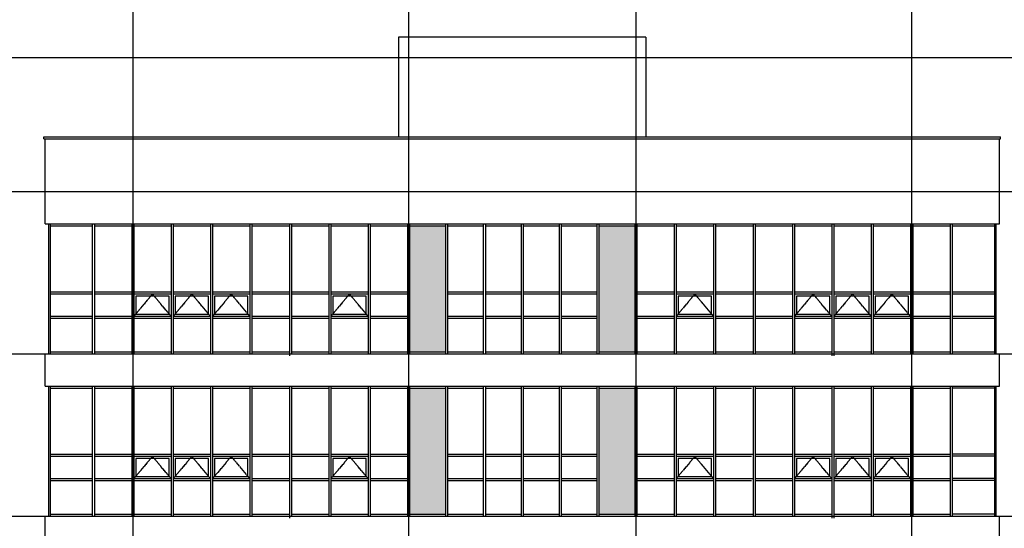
# Model space of a CAD drawing. Header units: millimetres. Extents: x 3445018 to 4174071, y -6064565 to -5122887.
# Tile 169 of 192: x 3868654 to 3892925, y -5312738 to -5300206. Entities that reach past the tile are written whole.
import ezdxf

# ---------------------------------------------------------------- set-up
doc = ezdxf.new("R2010")
doc.units = ezdxf.units.MM
doc.header["$MEASUREMENT"] = 0
doc.linetypes.add('CEN', pattern=[66, 60, -2, 2, -2])
for name, color, linetype in [('CEN', 13, 'CEN'), ('EL3', 7, 'CONTINUOUS'), ('FI', 6, 'CONTINUOUS'), ('SO-252', 252, 'CONTINUOUS'), ('WIN1', 4, 'CONTINUOUS'), ('WIN2', 9, 'CONTINUOUS')]:
    doc.layers.add(name, color=color, linetype=linetype)

msp = doc.modelspace()

# ---------------------------------------------------------------- hatches: boundary and pattern name
at = {"layer": 'SO-252', "ltscale": 200}
h = msp.add_hatch(color=256, dxfattribs=at)
h.dxf.hatch_style = 1
h.paths.add_polyline_path([(3882932.309, -5308389.461), (3883815.642, -5308389.461), (3883815.642, -5305289.461), (3882932.309, -5305289.461)])
h.paths.add_polyline_path([(3878265.642, -5308389.461), (3879148.975, -5308389.461), (3879148.975, -5305289.461), (3878265.642, -5305289.461)])
h = msp.add_hatch(color=256, dxfattribs=at)
h.dxf.hatch_style = 1
h.paths.add_polyline_path([(3878265.642, -5312389.461), (3879148.975, -5312389.461), (3879148.975, -5309289.461), (3878265.642, -5309289.461)])
h.paths.add_polyline_path([(3882932.309, -5312389.461), (3883815.642, -5312389.461), (3883815.642, -5309289.461), (3882932.309, -5309289.461)])

# ---------------------------------------------------------------- linework, layer by layer
at = {"layer": 'CEN'}
for p, q in [((3871440.642, -5293351.227), (3871440.642, -5349279.63)), ((3878240.642, -5293351.227), (3878240.642, -5349279.63)), ((3883840.642, -5293351.227), (3883840.642, -5349279.63)), ((3890640.642, -5293351.227), (3890640.642, -5349279.63)), ((3858653.706, -5301139.461), (3903361.475, -5301139.461)), ((3858653.706, -5304439.461), (3903361.475, -5304439.461)), ((3858653.706, -5308439.461), (3903361.475, -5308439.461)), ((3858653.706, -5312439.461), (3903361.475, -5312439.461))]:
    msp.add_line(p, q, dxfattribs=at)
for points in [[(3872387.071, -5307514.461), (3871926.356, -5306964.461), (3871465.642, -5307514.461)], [(3873358.499, -5307514.461), (3872897.785, -5306964.461), (3872437.071, -5307514.461)], [(3874329.928, -5307514.461), (3873869.213, -5306964.461), (3873408.499, -5307514.461)], [(3877244.213, -5307514.461), (3876783.499, -5306964.461), (3876322.785, -5307514.461)], [(3885758.499, -5307514.461), (3885297.785, -5306964.461), (3884837.071, -5307514.461)], [(3888672.785, -5307514.461), (3888212.071, -5306964.461), (3887751.356, -5307514.461)], [(3889644.213, -5307514.461), (3889183.499, -5306964.461), (3888722.785, -5307514.461)], [(3890615.642, -5307514.461), (3890154.928, -5306964.461), (3889694.213, -5307514.461)], [(3872387.071, -5311514.461), (3871926.356, -5310964.461), (3871465.642, -5311514.461)], [(3873358.499, -5311514.461), (3872897.785, -5310964.461), (3872437.071, -5311514.461)], [(3874329.928, -5311514.461), (3873869.213, -5310964.461), (3873408.499, -5311514.461)], [(3877244.213, -5311514.461), (3876783.499, -5310964.461), (3876322.785, -5311514.461)], [(3885758.499, -5311514.461), (3885297.785, -5310964.461), (3884837.071, -5311514.461)], [(3888672.785, -5311514.461), (3888212.071, -5310964.461), (3887751.356, -5311514.461)], [(3889644.213, -5311514.461), (3889183.499, -5310964.461), (3888722.785, -5311514.461)], [(3890615.642, -5311514.461), (3890154.928, -5310964.461), (3889694.213, -5311514.461)]]:
    msp.add_lwpolyline(points, dxfattribs=at)
at = {"layer": 'EL3', "ltscale": 200}
for p, q in [((3884090.642, -5300639.461), (3877990.642, -5300639.461)), ((3877990.642, -5300639.461), (3877990.642, -5303089.461)), ((3884090.642, -5300639.461), (3884090.642, -5303089.461))]:
    msp.add_line(p, q, dxfattribs=at)
at = {"layer": 'FI', "ltscale": 200}
for p, q in [((3869247.642, -5303089.461), (3892833.642, -5303089.461)), ((3869247.642, -5303139.461), (3869247.642, -5303089.461)), ((3869247.642, -5303139.461), (3892833.642, -5303139.461)), ((3869277.642, -5305239.461), (3869277.642, -5303139.461)), ((3892803.642, -5305239.461), (3892803.642, -5303139.461)), ((3892833.642, -5303139.461), (3892833.642, -5303089.461)), ((3869277.642, -5305239.461), (3892803.642, -5305239.461)), ((3869277.642, -5308439.461), (3892803.642, -5308439.461)), ((3869277.642, -5309239.461), (3869277.642, -5308439.461)), ((3892803.642, -5309239.461), (3892803.642, -5308439.461)), ((3869277.642, -5309239.461), (3892803.642, -5309239.461)), ((3869277.642, -5312439.461), (3892803.642, -5312439.461)), ((3869277.642, -5313239.461), (3869277.642, -5312439.461)), ((3892803.642, -5313239.461), (3892803.642, -5312439.461))]:
    msp.add_line(p, q, dxfattribs=at)
at = {"layer": 'WIN1', "ltscale": 200}
for p, q in [((3869365.642, -5305239.461), (3869365.642, -5308439.461)), ((3869365.642, -5305239.461), (3892715.642, -5305239.461)), ((3869401.642, -5305239.461), (3869401.642, -5308439.461)), ((3869401.642, -5305289.461), (3870438.642, -5305289.461)), ((3870444.213, -5305239.461), (3870444.213, -5308439.461)), ((3870444.213, -5305239.461), (3870444.213, -5308439.461)), ((3870494.213, -5305239.461), (3870494.213, -5308439.461)), ((3870494.213, -5305239.461), (3870494.213, -5308439.461)), ((3870494.213, -5305289.461), (3871415.642, -5305289.461)), ((3871415.642, -5305239.461), (3871415.642, -5308439.461)), ((3871415.642, -5305239.461), (3871415.642, -5308439.461)), ((3871465.642, -5305239.461), (3871465.642, -5308439.461)), ((3871465.642, -5305239.461), (3871465.642, -5308439.461)), ((3871465.642, -5305289.461), (3872387.071, -5305289.461)), ((3872387.071, -5305239.461), (3872387.071, -5308439.461)), ((3872387.071, -5305239.461), (3872387.071, -5308439.461)), ((3872437.071, -5305239.461), (3872437.071, -5308439.461)), ((3872437.071, -5305239.461), (3872437.071, -5308439.461)), ((3872437.071, -5305289.461), (3873358.499, -5305289.461)), ((3873358.499, -5305239.461), (3873358.499, -5308439.461)), ((3873358.499, -5305239.461), (3873358.499, -5308439.461)), ((3873408.499, -5305239.461), (3873408.499, -5308439.461)), ((3873408.499, -5305239.461), (3873408.499, -5308439.461)), ((3873408.499, -5305289.461), (3874329.928, -5305289.461)), ((3874329.928, -5305239.461), (3874329.928, -5308439.461)), ((3874329.928, -5305239.461), (3874329.928, -5308439.461)), ((3874379.928, -5305239.461), (3874379.928, -5308439.461)), ((3874379.928, -5305239.461), (3874379.928, -5308439.461)), ((3874379.928, -5305289.461), (3875301.356, -5305289.461)), ((3875301.356, -5305239.461), (3875301.356, -5308439.461)), ((3875351.356, -5305239.461), (3875351.356, -5308439.461)), ((3875351.356, -5305239.461), (3875351.356, -5308439.461)), ((3875351.356, -5305289.461), (3876272.785, -5305289.461)), ((3876272.785, -5305239.461), (3876272.785, -5308439.461)), ((3876272.785, -5305239.461), (3876272.785, -5308439.461)), ((3876322.785, -5305239.461), (3876322.785, -5308439.461)), ((3876322.785, -5305239.461), (3876322.785, -5308439.461)), ((3876322.785, -5305289.461), (3877244.213, -5305289.461)), ((3877244.213, -5305239.461), (3877244.213, -5308439.461)), ((3877244.213, -5305239.461), (3877244.213, -5308439.461)), ((3877294.213, -5305239.461), (3877294.213, -5308439.461)), ((3877294.213, -5305239.461), (3877294.213, -5308439.461)), ((3877294.213, -5305289.461), (3878215.642, -5305289.461)), ((3878215.642, -5305239.461), (3878215.642, -5308439.461)), ((3878215.642, -5305239.461), (3878215.642, -5308439.461)), ((3878265.642, -5305239.461), (3878265.642, -5308439.461)), ((3878265.642, -5305239.461), (3878265.642, -5308439.461)), ((3878265.642, -5305289.461), (3879148.975, -5305289.461)), ((3879148.975, -5305239.461), (3879148.975, -5308439.461)), ((3879198.975, -5305239.461), (3879198.975, -5308439.461)), ((3879198.975, -5305289.461), (3880082.309, -5305289.461)), ((3880082.309, -5305239.461), (3880082.309, -5308439.461)), ((3880082.309, -5305239.461), (3880082.309, -5308439.461)), ((3880132.309, -5305239.461), (3880132.309, -5308439.461)), ((3880132.309, -5305239.461), (3880132.309, -5308439.461)), ((3880132.309, -5305289.461), (3881015.642, -5305289.461)), ((3881015.642, -5305239.461), (3881015.642, -5308439.461)), ((3881015.642, -5305239.461), (3881015.642, -5308439.461)), ((3881065.642, -5305239.461), (3881065.642, -5308439.461)), ((3881065.642, -5305239.461), (3881065.642, -5308439.461)), ((3881065.642, -5305289.461), (3881948.975, -5305289.461)), ((3881948.975, -5305239.461), (3881948.975, -5308439.461)), ((3881948.975, -5305239.461), (3881948.975, -5308439.461)), ((3881998.975, -5305239.461), (3881998.975, -5308439.461)), ((3881998.975, -5305239.461), (3881998.975, -5308439.461)), ((3881998.975, -5305289.461), (3882882.309, -5305289.461)), ((3882882.309, -5305239.461), (3882882.309, -5308439.461)), ((3882932.309, -5305239.461), (3882932.309, -5308439.461)), ((3882932.309, -5305289.461), (3883815.642, -5305289.461)), ((3883815.642, -5305239.461), (3883815.642, -5308439.461)), ((3883815.642, -5305239.461), (3883815.642, -5308439.461)), ((3883865.642, -5305239.461), (3883865.642, -5308439.461)), ((3883865.642, -5305239.461), (3883865.642, -5308439.461)), ((3883865.642, -5305289.461), (3884787.071, -5305289.461)), ((3884787.071, -5305239.461), (3884787.071, -5308439.461)), ((3884787.071, -5305239.461), (3884787.071, -5308439.461)), ((3884837.071, -5305239.461), (3884837.071, -5308439.461)), ((3884837.071, -5305239.461), (3884837.071, -5308439.461)), ((3884837.071, -5305289.461), (3885758.499, -5305289.461)), ((3885758.499, -5305239.461), (3885758.499, -5308439.461)), ((3885758.499, -5305239.461), (3885758.499, -5308439.461)), ((3885808.499, -5305239.461), (3885808.499, -5308439.461)), ((3885808.499, -5305239.461), (3885808.499, -5308439.461)), ((3885808.499, -5305289.461), (3886729.928, -5305289.461)), ((3886729.928, -5305239.461), (3886729.928, -5308439.461)), ((3886729.928, -5305239.461), (3886729.928, -5308439.461)), ((3886779.928, -5305239.461), (3886779.928, -5308439.461)), ((3886779.928, -5305239.461), (3886779.928, -5308439.461)), ((3886779.928, -5305289.461), (3887701.356, -5305289.461)), ((3887701.356, -5305239.461), (3887701.356, -5308439.461)), ((3887701.356, -5305239.461), (3887701.356, -5308439.461)), ((3887751.356, -5305239.461), (3887751.356, -5308439.461)), ((3887751.356, -5305239.461), (3887751.356, -5308439.461)), ((3887751.356, -5305289.461), (3888672.785, -5305289.461)), ((3888672.785, -5305239.461), (3888672.785, -5308439.461)), ((3888722.785, -5305239.461), (3888722.785, -5308439.461)), ((3888722.785, -5305289.461), (3889644.213, -5305289.461)), ((3889644.213, -5305239.461), (3889644.213, -5308439.461)), ((3889644.213, -5305239.461), (3889644.213, -5308439.461)), ((3889694.213, -5305239.461), (3889694.213, -5308439.461)), ((3889694.213, -5305239.461), (3889694.213, -5308439.461)), ((3889694.213, -5305289.461), (3890615.642, -5305289.461)), ((3890615.642, -5305239.461), (3890615.642, -5308439.461)), ((3890615.642, -5305239.461), (3890615.642, -5308439.461)), ((3890665.642, -5305239.461), (3890665.642, -5308439.461)), ((3890665.642, -5305239.461), (3890665.642, -5308439.461)), ((3890665.642, -5305289.461), (3891587.071, -5305289.461)), ((3891587.071, -5305239.461), (3891587.071, -5308439.461)), ((3891587.071, -5305239.461), (3891587.071, -5308439.461)), ((3891637.071, -5305239.461), (3891637.071, -5308439.461)), ((3891637.071, -5305239.461), (3891637.071, -5308439.461)), ((3891637.071, -5305289.461), (3892679.642, -5305289.461)), ((3892679.642, -5305239.461), (3892679.642, -5308439.461)), ((3892715.642, -5305239.461), (3892715.642, -5308439.461)), ((3869401.642, -5306914.461), (3870438.642, -5306914.461)), ((3869401.642, -5306964.461), (3870438.642, -5306964.461)), ((3870494.213, -5306914.461), (3871415.642, -5306914.461)), ((3870494.213, -5306964.461), (3871415.642, -5306964.461)), ((3871465.642, -5306914.461), (3872387.071, -5306914.461)), ((3871465.642, -5306964.461), (3872387.071, -5306964.461)), ((3872437.071, -5306914.461), (3873358.499, -5306914.461)), ((3872437.071, -5306964.461), (3873358.499, -5306964.461)), ((3873408.499, -5306914.461), (3874329.928, -5306914.461)), ((3873408.499, -5306964.461), (3874329.928, -5306964.461)), ((3874379.928, -5306914.461), (3875301.356, -5306914.461)), ((3874379.928, -5306964.461), (3875301.356, -5306964.461)), ((3875351.356, -5306914.461), (3876272.785, -5306914.461)), ((3875351.356, -5306964.461), (3876272.785, -5306964.461)), ((3876322.785, -5306914.461), (3877244.213, -5306914.461)), ((3876322.785, -5306964.461), (3877244.213, -5306964.461)), ((3877294.213, -5306914.461), (3878215.642, -5306914.461)), ((3877294.213, -5306964.461), (3878215.642, -5306964.461)), ((3879198.975, -5306914.461), (3880082.309, -5306914.461)), ((3879198.975, -5306964.461), (3880082.309, -5306964.461)), ((3880132.309, -5306914.461), (3881015.642, -5306914.461)), ((3880132.309, -5306964.461), (3881015.642, -5306964.461)), ((3881065.642, -5306914.461), (3881948.975, -5306914.461)), ((3881065.642, -5306964.461), (3881948.975, -5306964.461)), ((3881998.975, -5306914.461), (3882882.309, -5306914.461)), ((3881998.975, -5306964.461), (3882882.309, -5306964.461)), ((3883865.642, -5306914.461), (3884787.071, -5306914.461)), ((3883865.642, -5306964.461), (3884787.071, -5306964.461)), ((3884837.071, -5306914.461), (3885758.499, -5306914.461)), ((3884837.071, -5306964.461), (3885758.499, -5306964.461)), ((3885808.499, -5306914.461), (3886729.928, -5306914.461)), ((3885808.499, -5306964.461), (3886729.928, -5306964.461)), ((3886779.928, -5306914.461), (3887701.356, -5306914.461)), ((3886779.928, -5306964.461), (3887701.356, -5306964.461)), ((3887751.356, -5306914.461), (3888672.785, -5306914.461)), ((3887751.356, -5306964.461), (3888672.785, -5306964.461)), ((3888722.785, -5306914.461), (3889644.213, -5306914.461)), ((3888722.785, -5306964.461), (3889644.213, -5306964.461)), ((3889694.213, -5306914.461), (3890615.642, -5306914.461)), ((3889694.213, -5306964.461), (3890615.642, -5306964.461)), ((3890665.642, -5306914.461), (3891587.071, -5306914.461)), ((3890665.642, -5306964.461), (3891587.071, -5306964.461)), ((3891637.071, -5306914.461), (3892679.642, -5306914.461)), ((3891637.071, -5306964.461), (3892679.642, -5306964.461)), ((3869401.642, -5307514.461), (3870438.642, -5307514.461)), ((3869401.642, -5307564.461), (3870438.642, -5307564.461)), ((3870494.213, -5307514.461), (3871415.642, -5307514.461)), ((3870494.213, -5307564.461), (3871415.642, -5307564.461)), ((3871465.642, -5307514.461), (3872387.071, -5307514.461)), ((3871465.642, -5307564.461), (3872387.071, -5307564.461)), ((3872437.071, -5307514.461), (3873358.499, -5307514.461)), ((3872437.071, -5307564.461), (3873358.499, -5307564.461)), ((3873408.499, -5307514.461), (3874329.928, -5307514.461)), ((3873408.499, -5307564.461), (3874329.928, -5307564.461)), ((3874379.928, -5307514.461), (3875301.356, -5307514.461)), ((3874379.928, -5307564.461), (3875301.356, -5307564.461)), ((3875351.356, -5307514.461), (3876272.785, -5307514.461)), ((3875351.356, -5307564.461), (3876272.785, -5307564.461)), ((3876322.785, -5307514.461), (3877244.213, -5307514.461)), ((3876322.785, -5307564.461), (3877244.213, -5307564.461)), ((3877294.213, -5307514.461), (3878215.642, -5307514.461)), ((3877294.213, -5307564.461), (3878215.642, -5307564.461)), ((3879198.975, -5307514.461), (3880082.309, -5307514.461)), ((3879198.975, -5307564.461), (3880082.309, -5307564.461)), ((3880132.309, -5307514.461), (3881015.642, -5307514.461)), ((3880132.309, -5307564.461), (3881015.642, -5307564.461)), ((3881065.642, -5307514.461), (3881948.975, -5307514.461)), ((3881065.642, -5307564.461), (3881948.975, -5307564.461)), ((3881998.975, -5307514.461), (3882882.309, -5307514.461)), ((3881998.975, -5307564.461), (3882882.309, -5307564.461)), ((3883865.642, -5307514.461), (3884787.071, -5307514.461)), ((3883865.642, -5307564.461), (3884787.071, -5307564.461)), ((3884837.071, -5307514.461), (3885758.499, -5307514.461)), ((3884837.071, -5307564.461), (3885758.499, -5307564.461)), ((3885808.499, -5307514.461), (3886729.928, -5307514.461)), ((3885808.499, -5307564.461), (3886729.928, -5307564.461)), ((3886779.928, -5307514.461), (3887701.356, -5307514.461)), ((3886779.928, -5307564.461), (3887701.356, -5307564.461)), ((3887751.356, -5307514.461), (3888672.785, -5307514.461)), ((3887751.356, -5307564.461), (3888672.785, -5307564.461)), ((3888722.785, -5307514.461), (3889644.213, -5307514.461)), ((3888722.785, -5307564.461), (3889644.213, -5307564.461)), ((3889694.213, -5307514.461), (3890615.642, -5307514.461)), ((3889694.213, -5307564.461), (3890615.642, -5307564.461)), ((3890665.642, -5307514.461), (3891587.071, -5307514.461)), ((3890665.642, -5307564.461), (3891587.071, -5307564.461)), ((3891637.071, -5307514.461), (3892679.642, -5307514.461)), ((3891637.071, -5307564.461), (3892679.642, -5307564.461)), ((3869365.642, -5308439.461), (3892715.642, -5308439.461)), ((3869401.642, -5308389.461), (3870444.213, -5308389.461)), ((3870494.213, -5308389.461), (3871415.642, -5308389.461)), ((3871465.642, -5308389.461), (3872387.071, -5308389.461)), ((3872437.071, -5308389.461), (3873358.499, -5308389.461)), ((3873408.499, -5308389.461), (3874329.928, -5308389.461)), ((3874379.928, -5308389.461), (3875301.356, -5308389.461)), ((3875301.356, -5308409.461), (3875301.356, -5308489.461)), ((3875351.356, -5308389.461), (3876272.785, -5308389.461)), ((3876322.785, -5308389.461), (3877244.213, -5308389.461)), ((3877294.213, -5308389.461), (3878215.642, -5308389.461)), ((3878265.642, -5308389.461), (3879148.975, -5308389.461)), ((3879148.975, -5308409.461), (3879148.975, -5308439.461)), ((3879198.975, -5308389.461), (3880082.309, -5308389.461)), ((3879198.975, -5308409.461), (3879198.975, -5308439.461)), ((3880132.309, -5308389.461), (3881015.642, -5308389.461)), ((3881065.642, -5308389.461), (3881948.975, -5308389.461)), ((3881998.975, -5308389.461), (3882882.309, -5308389.461)), ((3882882.309, -5308409.461), (3882882.309, -5308439.461)), ((3882932.309, -5308389.461), (3883815.642, -5308389.461)), ((3882932.309, -5308409.461), (3882932.309, -5308439.461)), ((3883865.642, -5308389.461), (3884787.071, -5308389.461)), ((3884837.071, -5308389.461), (3885758.499, -5308389.461)), ((3885808.499, -5308389.461), (3886729.928, -5308389.461)), ((3886779.928, -5308389.461), (3887701.356, -5308389.461)), ((3887751.356, -5308389.461), (3888672.785, -5308389.461)), ((3888672.785, -5308409.461), (3888672.785, -5308489.461)), ((3888722.785, -5308389.461), (3889644.213, -5308389.461)), ((3888722.785, -5308409.461), (3888722.785, -5308489.461)), ((3889694.213, -5308389.461), (3890615.642, -5308389.461)), ((3890665.642, -5308389.461), (3891587.071, -5308389.461)), ((3891637.071, -5308389.461), (3892679.642, -5308389.461)), ((3869365.642, -5309239.461), (3869365.642, -5312439.461)), ((3869365.642, -5309239.461), (3892715.642, -5309239.461)), ((3869401.642, -5309239.461), (3869401.642, -5312439.461)), ((3870444.213, -5309239.461), (3870444.213, -5312439.461)), ((3870444.213, -5309239.461), (3870444.213, -5312439.461)), ((3870494.213, -5309239.461), (3870494.213, -5312439.461)), ((3870494.213, -5309239.461), (3870494.213, -5312439.461)), ((3871415.642, -5309239.461), (3871415.642, -5312439.461)), ((3871415.642, -5309239.461), (3871415.642, -5312439.461)), ((3871465.642, -5309239.461), (3871465.642, -5312439.461)), ((3871465.642, -5309239.461), (3871465.642, -5312439.461)), ((3872387.071, -5309239.461), (3872387.071, -5312439.461)), ((3872387.071, -5309239.461), (3872387.071, -5312439.461)), ((3872437.071, -5309239.461), (3872437.071, -5312439.461)), ((3872437.071, -5309239.461), (3872437.071, -5312439.461)), ((3873358.499, -5309239.461), (3873358.499, -5312439.461)), ((3873358.499, -5309239.461), (3873358.499, -5312439.461)), ((3873408.499, -5309239.461), (3873408.499, -5312439.461)), ((3873408.499, -5309239.461), (3873408.499, -5312439.461)), ((3874329.928, -5309239.461), (3874329.928, -5312439.461)), ((3874329.928, -5309239.461), (3874329.928, -5312439.461)), ((3874379.928, -5309239.461), (3874379.928, -5312439.461)), ((3874379.928, -5309239.461), (3874379.928, -5312439.461)), ((3875301.356, -5309239.461), (3875301.356, -5312439.461)), ((3875351.356, -5309239.461), (3875351.356, -5312439.461)), ((3875351.356, -5309239.461), (3875351.356, -5312439.461)), ((3876272.785, -5309239.461), (3876272.785, -5312439.461)), ((3876272.785, -5309239.461), (3876272.785, -5312439.461)), ((3876322.785, -5309239.461), (3876322.785, -5312439.461)), ((3876322.785, -5309239.461), (3876322.785, -5312439.461)), ((3877244.213, -5309239.461), (3877244.213, -5312439.461)), ((3877244.213, -5309239.461), (3877244.213, -5312439.461)), ((3877294.213, -5309239.461), (3877294.213, -5312439.461)), ((3877294.213, -5309239.461), (3877294.213, -5312439.461)), ((3878215.642, -5309239.461), (3878215.642, -5312439.461)), ((3878215.642, -5309239.461), (3878215.642, -5312439.461)), ((3878265.642, -5309239.461), (3878265.642, -5312439.461)), ((3878265.642, -5309239.461), (3878265.642, -5312439.461)), ((3879148.975, -5309239.461), (3879148.975, -5312439.461)), ((3879198.975, -5309239.461), (3879198.975, -5312439.461)), ((3880082.309, -5309239.461), (3880082.309, -5312439.461)), ((3880082.309, -5309239.461), (3880082.309, -5312439.461)), ((3880132.309, -5309239.461), (3880132.309, -5312439.461)), ((3880132.309, -5309239.461), (3880132.309, -5312439.461)), ((3881015.642, -5309239.461), (3881015.642, -5312439.461)), ((3881015.642, -5309239.461), (3881015.642, -5312439.461)), ((3881065.642, -5309239.461), (3881065.642, -5312439.461)), ((3881065.642, -5309239.461), (3881065.642, -5312439.461)), ((3881948.975, -5309239.461), (3881948.975, -5312439.461)), ((3881948.975, -5309239.461), (3881948.975, -5312439.461)), ((3881998.975, -5309239.461), (3881998.975, -5312439.461)), ((3881998.975, -5309239.461), (3881998.975, -5312439.461)), ((3882882.309, -5309239.461), (3882882.309, -5312439.461)), ((3882932.309, -5309239.461), (3882932.309, -5312439.461)), ((3883815.642, -5309239.461), (3883815.642, -5312439.461)), ((3883815.642, -5309239.461), (3883815.642, -5312439.461)), ((3883865.642, -5309239.461), (3883865.642, -5312439.461)), ((3883865.642, -5309239.461), (3883865.642, -5312439.461)), ((3884787.071, -5309239.461), (3884787.071, -5312439.461)), ((3884787.071, -5309239.461), (3884787.071, -5312439.461)), ((3884837.071, -5309239.461), (3884837.071, -5312439.461)), ((3884837.071, -5309239.461), (3884837.071, -5312439.461)), ((3885758.499, -5309239.461), (3885758.499, -5312439.461)), ((3885758.499, -5309239.461), (3885758.499, -5312439.461)), ((3885808.499, -5309239.461), (3885808.499, -5312439.461)), ((3885808.499, -5309239.461), (3885808.499, -5312439.461)), ((3886729.928, -5309239.461), (3886729.928, -5312439.461)), ((3886729.928, -5309239.461), (3886729.928, -5312439.461)), ((3886779.928, -5309239.461), (3886779.928, -5312439.461)), ((3886779.928, -5309239.461), (3886779.928, -5312439.461)), ((3887701.356, -5309239.461), (3887701.356, -5312439.461)), ((3887701.356, -5309239.461), (3887701.356, -5312439.461)), ((3887751.356, -5309239.461), (3887751.356, -5312439.461)), ((3887751.356, -5309239.461), (3887751.356, -5312439.461)), ((3888672.785, -5309239.461), (3888672.785, -5312439.461)), ((3888722.785, -5309239.461), (3888722.785, -5312439.461)), ((3889644.213, -5309239.461), (3889644.213, -5312439.461)), ((3889644.213, -5309239.461), (3889644.213, -5312439.461)), ((3889694.213, -5309239.461), (3889694.213, -5312439.461)), ((3889694.213, -5309239.461), (3889694.213, -5312439.461)), ((3890615.642, -5309239.461), (3890615.642, -5312439.461)), ((3890615.642, -5309239.461), (3890615.642, -5312439.461)), ((3890665.642, -5309239.461), (3890665.642, -5312439.461)), ((3890665.642, -5309239.461), (3890665.642, -5312439.461)), ((3891587.071, -5309239.461), (3891587.071, -5312439.461)), ((3891587.071, -5309239.461), (3891587.071, -5312439.461)), ((3891637.071, -5309239.461), (3891637.071, -5312439.461)), ((3891637.071, -5309239.461), (3891637.071, -5312439.461)), ((3892679.642, -5309239.461), (3892679.642, -5312439.461)), ((3892715.642, -5309239.461), (3892715.642, -5312439.461)), ((3869401.642, -5309289.461), (3870444.213, -5309289.461)), ((3870494.213, -5309289.461), (3871415.642, -5309289.461)), ((3871465.642, -5309289.461), (3872387.071, -5309289.461)), ((3872437.071, -5309289.461), (3873358.499, -5309289.461)), ((3873408.499, -5309289.461), (3874329.928, -5309289.461)), ((3874379.928, -5309289.461), (3875301.356, -5309289.461)), ((3875351.356, -5309289.461), (3876272.785, -5309289.461)), ((3876322.785, -5309289.461), (3877244.213, -5309289.461)), ((3877294.213, -5309289.461), (3878215.642, -5309289.461)), ((3878265.642, -5309289.461), (3879148.975, -5309289.461)), ((3879198.975, -5309289.461), (3880082.309, -5309289.461)), ((3880132.309, -5309289.461), (3881015.642, -5309289.461)), ((3881065.642, -5309289.461), (3881948.975, -5309289.461)), ((3881998.975, -5309289.461), (3882882.309, -5309289.461)), ((3882932.309, -5309289.461), (3883815.642, -5309289.461)), ((3883865.642, -5309289.461), (3884787.071, -5309289.461)), ((3884837.071, -5309289.461), (3885758.499, -5309289.461)), ((3885808.499, -5309289.461), (3886691.832, -5309289.461)), ((3886779.928, -5309289.461), (3887701.356, -5309289.461)), ((3887751.356, -5309289.461), (3888672.785, -5309289.461)), ((3888722.785, -5309289.461), (3889644.213, -5309289.461)), ((3889694.213, -5309289.461), (3890615.642, -5309289.461)), ((3890665.642, -5309289.461), (3891587.071, -5309289.461)), ((3892679.642, -5309289.461), (3891637.071, -5309289.461)), ((3869401.642, -5310914.461), (3870444.213, -5310914.461)), ((3870494.213, -5310914.461), (3871415.642, -5310914.461)), ((3871465.642, -5310914.461), (3872387.071, -5310914.461)), ((3872437.071, -5310914.461), (3873358.499, -5310914.461)), ((3873408.499, -5310914.461), (3874329.928, -5310914.461)), ((3874379.928, -5310914.461), (3875301.356, -5310914.461)), ((3875351.356, -5310914.461), (3876272.785, -5310914.461)), ((3876322.785, -5310914.461), (3877244.213, -5310914.461)), ((3877294.213, -5310914.461), (3878215.642, -5310914.461)), ((3879198.975, -5310914.461), (3880082.309, -5310914.461)), ((3880132.309, -5310914.461), (3881015.642, -5310914.461)), ((3881065.642, -5310914.461), (3881948.975, -5310914.461)), ((3881998.975, -5310914.461), (3882882.309, -5310914.461)), ((3883865.642, -5310914.461), (3884787.071, -5310914.461)), ((3884837.071, -5310914.461), (3885758.499, -5310914.461)), ((3885808.499, -5310914.461), (3886729.928, -5310914.461)), ((3886779.928, -5310914.461), (3887701.356, -5310914.461)), ((3887751.356, -5310914.461), (3888672.785, -5310914.461)), ((3888722.785, -5310914.461), (3889644.213, -5310914.461)), ((3889694.213, -5310914.461), (3890615.642, -5310914.461)), ((3890665.642, -5310914.461), (3891587.071, -5310914.461)), ((3892679.642, -5310914.461), (3891637.071, -5310914.461)), ((3869401.642, -5310964.461), (3870444.213, -5310964.461)), ((3870494.213, -5310964.461), (3871415.642, -5310964.461)), ((3871465.642, -5310964.461), (3872387.071, -5310964.461)), ((3872437.071, -5310964.461), (3873358.499, -5310964.461)), ((3873408.499, -5310964.461), (3874329.928, -5310964.461)), ((3874379.928, -5310964.461), (3875301.356, -5310964.461)), ((3875351.356, -5310964.461), (3876272.785, -5310964.461)), ((3876322.785, -5310964.461), (3877244.213, -5310964.461)), ((3877294.213, -5310964.461), (3878215.642, -5310964.461)), ((3879198.975, -5310964.461), (3880082.309, -5310964.461)), ((3880132.309, -5310964.461), (3881015.642, -5310964.461)), ((3881065.642, -5310964.461), (3881948.975, -5310964.461)), ((3881998.975, -5310964.461), (3882882.309, -5310964.461)), ((3883865.642, -5310964.461), (3884787.071, -5310964.461)), ((3884837.071, -5310964.461), (3885758.499, -5310964.461)), ((3885808.499, -5310964.461), (3886691.832, -5310964.461)), ((3886779.928, -5310964.461), (3887701.356, -5310964.461)), ((3887751.356, -5310964.461), (3888672.785, -5310964.461)), ((3888722.785, -5310964.461), (3889644.213, -5310964.461)), ((3889694.213, -5310964.461), (3890615.642, -5310964.461)), ((3890665.642, -5310964.461), (3891587.071, -5310964.461)), ((3892679.642, -5310964.461), (3891637.071, -5310964.461)), ((3869401.642, -5311514.461), (3870444.213, -5311514.461)), ((3869401.642, -5311564.461), (3870444.213, -5311564.461)), ((3870494.213, -5311514.461), (3871415.642, -5311514.461)), ((3870494.213, -5311564.461), (3871415.642, -5311564.461)), ((3871465.642, -5311514.461), (3872387.071, -5311514.461)), ((3871465.642, -5311564.461), (3872387.071, -5311564.461)), ((3872437.071, -5311514.461), (3873358.499, -5311514.461)), ((3872437.071, -5311564.461), (3873358.499, -5311564.461)), ((3873408.499, -5311514.461), (3874329.928, -5311514.461)), ((3873408.499, -5311564.461), (3874329.928, -5311564.461)), ((3874379.928, -5311514.461), (3875301.356, -5311514.461)), ((3874379.928, -5311564.461), (3875301.356, -5311564.461)), ((3875351.356, -5311514.461), (3876272.785, -5311514.461)), ((3875351.356, -5311564.461), (3876272.785, -5311564.461)), ((3876322.785, -5311514.461), (3877244.213, -5311514.461)), ((3876322.785, -5311564.461), (3877244.213, -5311564.461)), ((3877294.213, -5311514.461), (3878215.642, -5311514.461)), ((3877294.213, -5311564.461), (3878215.642, -5311564.461)), ((3879198.975, -5311514.461), (3880082.309, -5311514.461)), ((3879198.975, -5311564.461), (3880082.309, -5311564.461)), ((3880132.309, -5311514.461), (3881015.642, -5311514.461)), ((3880132.309, -5311564.461), (3881015.642, -5311564.461)), ((3881065.642, -5311514.461), (3881948.975, -5311514.461)), ((3881065.642, -5311564.461), (3881948.975, -5311564.461)), ((3881998.975, -5311514.461), (3882882.309, -5311514.461)), ((3881998.975, -5311564.461), (3882882.309, -5311564.461)), ((3883865.642, -5311514.461), (3884787.071, -5311514.461)), ((3883865.642, -5311564.461), (3884787.071, -5311564.461)), ((3884837.071, -5311514.461), (3885758.499, -5311514.461)), ((3884837.071, -5311564.461), (3885758.499, -5311564.461)), ((3885808.499, -5311514.461), (3886729.928, -5311514.461)), ((3885808.499, -5311564.461), (3886691.832, -5311564.461)), ((3886779.928, -5311514.461), (3887701.356, -5311514.461)), ((3886779.928, -5311564.461), (3887701.356, -5311564.461)), ((3887751.356, -5311514.461), (3888672.785, -5311514.461)), ((3887751.356, -5311564.461), (3888672.785, -5311564.461)), ((3888722.785, -5311514.461), (3889644.213, -5311514.461)), ((3888722.785, -5311564.461), (3889644.213, -5311564.461)), ((3889694.213, -5311514.461), (3890615.642, -5311514.461)), ((3889694.213, -5311564.461), (3890615.642, -5311564.461)), ((3890665.642, -5311514.461), (3891587.071, -5311514.461)), ((3890665.642, -5311564.461), (3891587.071, -5311564.461)), ((3892679.642, -5311514.461), (3891637.071, -5311514.461)), ((3892679.642, -5311564.461), (3891637.071, -5311564.461)), ((3869401.642, -5312389.461), (3870444.213, -5312389.461)), ((3870494.213, -5312389.461), (3871415.642, -5312389.461)), ((3871465.642, -5312389.461), (3872387.071, -5312389.461)), ((3872437.071, -5312389.461), (3873358.499, -5312389.461)), ((3873408.499, -5312389.461), (3874329.928, -5312389.461)), ((3874379.928, -5312389.461), (3875301.356, -5312389.461)), ((3875301.356, -5312409.461), (3875301.356, -5312489.461)), ((3875351.356, -5312389.461), (3876272.785, -5312389.461)), ((3876322.785, -5312389.461), (3877244.213, -5312389.461)), ((3877294.213, -5312389.461), (3878215.642, -5312389.461)), ((3878265.642, -5312389.461), (3879148.975, -5312389.461)), ((3879148.975, -5312409.461), (3879148.975, -5312439.461)), ((3879198.975, -5312389.461), (3880082.309, -5312389.461)), ((3879198.975, -5312409.461), (3879198.975, -5312439.461)), ((3880132.309, -5312389.461), (3881015.642, -5312389.461)), ((3881065.642, -5312389.461), (3881948.975, -5312389.461)), ((3881998.975, -5312389.461), (3882882.309, -5312389.461)), ((3882882.309, -5312409.461), (3882882.309, -5312439.461)), ((3882932.309, -5312389.461), (3883815.642, -5312389.461)), ((3882932.309, -5312409.461), (3882932.309, -5312439.461)), ((3883865.642, -5312389.461), (3884787.071, -5312389.461)), ((3884837.071, -5312389.461), (3885758.499, -5312389.461)), ((3885808.499, -5312389.461), (3886729.928, -5312389.461)), ((3886779.928, -5312389.461), (3887701.356, -5312389.461)), ((3887751.356, -5312389.461), (3888672.785, -5312389.461)), ((3888672.785, -5312409.461), (3888672.785, -5312489.461)), ((3888722.785, -5312389.461), (3889644.213, -5312389.461)), ((3888722.785, -5312409.461), (3888722.785, -5312489.461)), ((3889694.213, -5312389.461), (3890615.642, -5312389.461)), ((3890665.642, -5312389.461), (3891587.071, -5312389.461)), ((3892679.642, -5312389.461), (3891637.071, -5312389.461)), ((3869365.642, -5312439.461), (3892715.642, -5312439.461))]:
    msp.add_line(p, q, dxfattribs=at)
at = {"layer": 'WIN2', "ltscale": 200}
for points in [[(3872337.071, -5307014.461), (3871515.642, -5307014.461), (3871515.642, -5307464.461), (3872337.071, -5307464.461)], [(3873308.499, -5307014.461), (3872487.071, -5307014.461), (3872487.071, -5307464.461), (3873308.499, -5307464.461)], [(3874279.928, -5307014.461), (3873458.499, -5307014.461), (3873458.499, -5307464.461), (3874279.928, -5307464.461)], [(3877194.213, -5307014.461), (3876372.785, -5307014.461), (3876372.785, -5307464.461), (3877194.213, -5307464.461)], [(3885708.499, -5307014.461), (3884887.071, -5307014.461), (3884887.071, -5307464.461), (3885708.499, -5307464.461)], [(3888622.785, -5307014.461), (3887801.356, -5307014.461), (3887801.356, -5307464.461), (3888622.785, -5307464.461)], [(3889594.213, -5307014.461), (3888772.785, -5307014.461), (3888772.785, -5307464.461), (3889594.213, -5307464.461)], [(3890565.642, -5307014.461), (3889744.213, -5307014.461), (3889744.213, -5307464.461), (3890565.642, -5307464.461)], [(3872337.071, -5311014.461), (3871515.642, -5311014.461), (3871515.642, -5311464.461), (3872337.071, -5311464.461)], [(3873308.499, -5311014.461), (3872487.071, -5311014.461), (3872487.071, -5311464.461), (3873308.499, -5311464.461)], [(3874279.928, -5311014.461), (3873458.499, -5311014.461), (3873458.499, -5311464.461), (3874279.928, -5311464.461)], [(3877194.213, -5311014.461), (3876372.785, -5311014.461), (3876372.785, -5311464.461), (3877194.213, -5311464.461)], [(3885708.499, -5311014.461), (3884887.071, -5311014.461), (3884887.071, -5311464.461), (3885708.499, -5311464.461)], [(3888622.785, -5311014.461), (3887801.356, -5311014.461), (3887801.356, -5311464.461), (3888622.785, -5311464.461)], [(3889594.213, -5311014.461), (3888772.785, -5311014.461), (3888772.785, -5311464.461), (3889594.213, -5311464.461)], [(3890565.642, -5311014.461), (3889744.213, -5311014.461), (3889744.213, -5311464.461), (3890565.642, -5311464.461)]]:
    msp.add_lwpolyline(points, close=True, dxfattribs=at)

doc.saveas('drawing.dxf')
